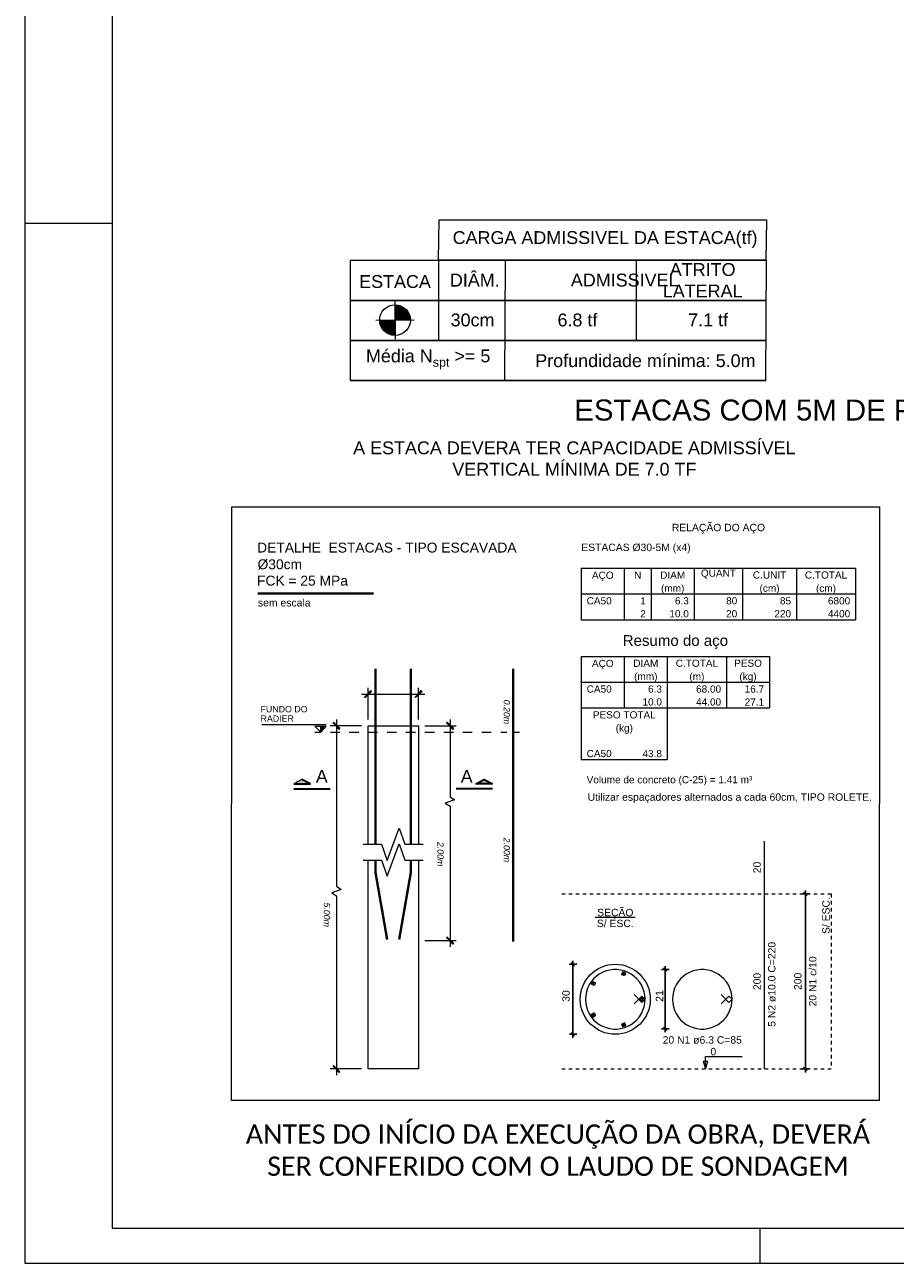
# Model space of a CAD drawing. Header units: millimetres. Extents: x 641 to 725, y -126 to -3.
# Tile 6 of 14: x 641 to 666, y -62 to -27. Entities that reach past the tile are written whole.
import ezdxf

# ---------------------------------------------------------------- set-up
doc = ezdxf.new("R2010")
doc.units = ezdxf.units.MM
doc.header["$MEASUREMENT"] = 0
doc.linetypes.add('Dashed', pattern=[0.75, 0.5, -0.25])
doc.linetypes.add('NULL', pattern=[0])
doc.layers.get('0').update_dxf_attribs({"lineweight": 5})
for name, color, linetype, lineweight in [('Descrição da armadura', 7, 'Continuous', 5), ('DT-Barras na forma', 1, 'Continuous', 20), ('DT-Barras rebatidas', 1, 'Continuous', 20), ('DT-Cotas', 7, 'Continuous', 5), ('DT-Pontilhado', 7, 'Dashed', 5), ('DT-Relação do aço', 7, 'Continuous', 5), ('DT-Textos', 7, 'Continuous', 5), ('LC-Estacas dos blocos', 252, 'Continuous', 5), ('PRANCHA 01', 7, 'Continuous', 20), ('Textos armaduras', 7, 'Continuous', 5)]:
    doc.layers.add(name, color=color, linetype=linetype, lineweight=lineweight)
for name, color, linetype in [('PDF_Geometry', 7, 'Continuous'), ('PDF_Text', 7, 'Continuous'), ('TXT', 74, 'Continuous')]:
    doc.layers.add(name, color=color, linetype=linetype)
doc.layers.add('PDF_Solid Fills', color=7, linetype='Continuous', true_color=0xdc0000)
doc.styles.add('Arial', font='arial.ttf')
doc.styles.add('PDF Arial', font='arial.ttf')
doc.styles.add('PDF Arial Italic', font='ariali.ttf')
doc.dimstyles.new('UM_20.000000', dxfattribs={"dimtxt": 0.18, "dimasz": 0.1, "dimexe": 0.1, "dimexo": 0.2, "dimgap": 0, "dimtad": 1, "dimtih": 1, "dimtoh": 1, "dimdec": 1, "dimlfac": 20, "dimzin": 0, "dimdsep": 46, "dimtxsty": 'Standard', "dimcen": 0.09, "dimdle": 0.1, "dimadec": 1, "dimazin": 2, "dimtfac": 1, "dimtdec": 4, "dimtofl": 0, "dimtmove": 0, "dimatfit": 3, "dimfxl": 1, "dimtolj": 1, "dimarcsym": 0})

# ---------------------------------------------------------------- blocks, each defined once
blk = doc.blocks.new('_Oblique')
at = {"color": 0, "linetype": 'ByBlock', "lineweight": -2}
blk.add_line((-0.5, -0.5), (0.5, 0.5), dxfattribs=at)
blk = doc.blocks.new('*D208')
at = {"layer": 'Defpoints', "color": 0, "transparency": 16777216}
for p in [(663.624, -51.374), (663.942, -51.374), (663.942, -56.374)]:
    blk.add_point(p, dxfattribs=at)
at = {"layer": 'DT-Cotas', "color": 0, "lineweight": -2, "transparency": 16777216}
for p, q in [((663.624, -56.474), (663.624, -51.274)), ((663.742, -51.374), (663.524, -51.374)), ((663.742, -56.374), (663.524, -56.374))]:
    blk.add_line(p, q, dxfattribs=at)
at = {"layer": 'DT-Cotas', "color": 0, "lineweight": -2, "transparency": 16777216, "xscale": 0.1, "yscale": 0.1, "zscale": 0.1}
for p, rotation in [((663.624, -51.374), 90), ((663.624, -56.374), 270)]:
    blk.add_blockref('_Oblique', p, dxfattribs=dict(at, rotation=rotation))
blk = doc.blocks.new('*D206')
at = {"layer": 'Defpoints', "color": 0, "transparency": 16777216}
for p in [(656.983, -53.386), (657.301, -53.386), (657.301, -55.386)]:
    blk.add_point(p, dxfattribs=at)
at = {"layer": 'DT-Cotas', "color": 0, "lineweight": -2, "transparency": 16777216}
for p, q in [((657.101, -53.386), (656.883, -53.386)), ((656.983, -55.486), (656.983, -53.286)), ((657.101, -55.386), (656.883, -55.386))]:
    blk.add_line(p, q, dxfattribs=at)
at = {"layer": 'DT-Cotas', "color": 0, "lineweight": -2, "transparency": 16777216, "xscale": 0.1, "yscale": 0.1, "zscale": 0.1}
for p, rotation in [((656.983, -53.386), 90), ((656.983, -55.386), 270)]:
    blk.add_blockref('_Oblique', p, dxfattribs=dict(at, rotation=rotation))
blk = doc.blocks.new('*D207')
at = {"layer": 'Defpoints', "color": 0, "transparency": 16777216}
for p in [(659.619, -53.536), (659.936, -53.536), (659.936, -55.228)]:
    blk.add_point(p, dxfattribs=at)
at = {"layer": 'DT-Cotas', "color": 0, "lineweight": -2, "transparency": 16777216}
for p, q in [((659.736, -53.536), (659.519, -53.536)), ((659.619, -55.328), (659.619, -53.436)), ((659.736, -55.228), (659.519, -55.228))]:
    blk.add_line(p, q, dxfattribs=at)
at = {"layer": 'DT-Cotas', "color": 0, "lineweight": -2, "transparency": 16777216, "xscale": 0.1, "yscale": 0.1, "zscale": 0.1}
for p, rotation in [((659.619, -53.536), 90), ((659.619, -55.228), 270)]:
    blk.add_blockref('_Oblique', p, dxfattribs=dict(at, rotation=rotation))
blk = doc.blocks.new('*U204')
at = {"layer": 'DT-Barras na forma'}
for p, q in [((-0.05, -0.05), (0.05, 0.05)), ((-0.05, 0.05), (0.05, -0.05))]:
    blk.add_line(p, q, dxfattribs=at)
blk.add_circle((0, 0), 0.05, dxfattribs=at)
blk = doc.blocks.new('*U205')
at = {"layer": 'TXT', "color": 0, "linetype": 'ByBlock', "lineweight": -2, "transparency": 16777216}
for p, rotation in [((6609.851, -2342.703), 71.99999999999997), ((6608.993, -2342.982), 143.9999999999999), ((6608.993, -2343.884), 215.9999999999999), ((6609.851, -2344.163), 287.9999999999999)]:
    blk.add_blockref('*U204', p, dxfattribs=dict(at, rotation=rotation))
blk.add_blockref('*U204', (6610.382, -2343.433), dxfattribs=at)

msp = doc.modelspace()

# ---------------------------------------------------------------- hatches: boundary and pattern name
at = {"layer": 'LC-Estacas dos blocos', "linetype": 'Continuous'}
for points in [[(651.9014, -34.5442), (651.903, -34.9824), (652.3412, -34.9808, 0.4142136)], [(651.9046, -35.4206), (651.903, -34.9824), (651.4647, -34.984, 0.4142136)]]:
    msp.add_hatch(color=256, dxfattribs=at).paths.add_polyline_path(points)

# ---------------------------------------------------------------- linework, layer by layer
at = {"layer": 'DT-Barras na forma'}
msp.add_lwpolyline([(658.7358, -54.2537), (658.9567, -54.4747), (659.0451, -54.3863), (659.0384, -54.2797), (659.0184, -54.1748), (658.9854, -54.0732), (658.9399, -53.9765), (658.8827, -53.8864), (658.8146, -53.8041), (658.7367, -53.7309), (658.6503, -53.6682), (658.5567, -53.6167), (658.4574, -53.5774), (658.354, -53.5508), (658.248, -53.5374), (658.1412, -53.5374), (658.0352, -53.5508), (657.9317, -53.5774), (657.8324, -53.6167), (657.7388, -53.6682), (657.6524, -53.7309), (657.5745, -53.8041), (657.5065, -53.8864), (657.4492, -53.9765), (657.4037, -54.0732), (657.3707, -54.1748), (657.3507, -54.2797), (657.344, -54.3863), (657.3507, -54.4929), (657.3707, -54.5978), (657.4037, -54.6994), (657.4492, -54.7961), (657.5065, -54.8863), (657.5745, -54.9686), (657.6524, -55.0417), (657.7388, -55.1045), (657.8324, -55.1559), (657.9317, -55.1952), (658.0352, -55.2218), (658.1412, -55.2352), (658.248, -55.2352), (658.354, -55.2218), (658.4574, -55.1952), (658.5567, -55.1559), (658.6503, -55.1045), (658.7367, -55.0417), (658.8146, -54.9686), (658.8827, -54.8863), (658.9399, -54.7961), (658.9854, -54.6994), (659.0184, -54.5978), (659.0384, -54.4929), (659.0451, -54.3863), (658.9567, -54.2979), (658.7358, -54.5189)], dxfattribs=at)
msp.add_circle((658.1951, -54.3863), 1, dxfattribs=at)
at = {"layer": 'DT-Barras rebatidas'}
for p, q in [((662.4591, -51.3742), (662.4591, -49.8675)), ((662.4591, -56.3742), (662.4591, -51.3742)), ((660.1378, -53.7309), (660.0599, -53.8041)), ((660.2242, -53.6682), (660.1378, -53.7309)), ((660.3178, -53.6167), (660.2242, -53.6682)), ((660.4171, -53.5774), (660.3178, -53.6167)), ((660.5206, -53.5508), (660.4171, -53.5774)), ((660.6266, -53.5374), (660.5206, -53.5508)), ((660.7334, -53.5374), (660.6266, -53.5374)), ((660.8394, -53.5508), (660.7334, -53.5374)), ((660.9428, -53.5774), (660.8394, -53.5508)), ((661.0421, -53.6167), (660.9428, -53.5774)), ((661.1357, -53.6682), (661.0421, -53.6167)), ((661.2221, -53.7309), (661.1357, -53.6682)), ((661.3, -53.8041), (661.2221, -53.7309)), ((659.8891, -54.0732), (659.8561, -54.1748)), ((659.9346, -53.9765), (659.8891, -54.0732)), ((659.9919, -53.8864), (659.9346, -53.9765)), ((660.0599, -53.8041), (659.9919, -53.8864)), ((661.3681, -53.8864), (661.3, -53.8041)), ((661.4253, -53.9765), (661.3681, -53.8864)), ((661.4708, -54.0732), (661.4253, -53.9765)), ((661.5038, -54.1748), (661.4708, -54.0732)), ((659.8361, -54.2797), (659.8294, -54.3863)), ((659.8294, -54.3863), (659.8361, -54.4929)), ((659.8561, -54.1748), (659.8361, -54.2797)), ((661.2212, -54.2537), (661.4421, -54.4747)), ((661.4421, -54.2979), (661.2212, -54.5189)), ((661.5305, -54.3863), (661.4421, -54.2979)), ((661.4421, -54.4747), (661.5305, -54.3863)), ((661.5238, -54.2797), (661.5038, -54.1748)), ((661.5305, -54.3863), (661.5238, -54.2797)), ((661.5238, -54.4929), (661.5305, -54.3863)), ((659.8361, -54.4929), (659.8561, -54.5978)), ((659.8561, -54.5978), (659.8891, -54.6994)), ((659.8891, -54.6994), (659.9346, -54.7961)), ((659.9346, -54.7961), (659.9919, -54.8863)), ((661.3681, -54.8863), (661.4253, -54.7961)), ((661.4253, -54.7961), (661.4708, -54.6994)), ((661.4708, -54.6994), (661.5038, -54.5978)), ((661.5038, -54.5978), (661.5238, -54.4929)), ((659.9919, -54.8863), (660.0599, -54.9686)), ((660.0599, -54.9686), (660.1378, -55.0417)), ((660.1378, -55.0417), (660.2242, -55.1045)), ((660.2242, -55.1045), (660.3178, -55.1559)), ((660.3178, -55.1559), (660.4171, -55.1952)), ((660.9428, -55.1952), (661.0421, -55.1559)), ((661.0421, -55.1559), (661.1357, -55.1045)), ((661.1357, -55.1045), (661.2221, -55.0417)), ((661.2221, -55.0417), (661.3, -54.9686)), ((661.3, -54.9686), (661.3681, -54.8863)), ((660.4171, -55.1952), (660.5206, -55.2218)), ((660.5206, -55.2218), (660.6266, -55.2352)), ((660.6266, -55.2352), (660.7334, -55.2352)), ((660.7334, -55.2352), (660.8394, -55.2218)), ((660.8394, -55.2218), (660.9428, -55.1952))]:
    msp.add_line(p, q, dxfattribs=at)
at = {"layer": 'DT-Pontilhado', "ltscale": 0.05}
for p, q in [((656.6656, -51.3742), (664.3653, -51.3742)), ((664.3653, -51.3742), (664.3653, -56.3742)), ((656.6656, -56.3742), (664.3653, -56.3742))]:
    msp.add_line(p, q, dxfattribs=at)
at = {"layer": 'DT-Relação do aço', "linetype": 'Continuous'}
for p, q in [((657.2232, -42.0693), (665.0598, -42.0693)), ((657.2232, -42.0693), (657.2232, -42.8069)), ((658.4525, -42.0693), (658.4525, -42.8069)), ((659.2207, -42.0693), (659.2207, -42.8069)), ((660.45, -42.0693), (660.45, -42.8069)), ((661.8329, -42.0693), (661.8329, -42.8069)), ((663.3695, -42.0693), (663.3695, -42.8069)), ((665.0598, -42.0693), (665.0598, -43.5444)), ((657.2232, -42.8069), (665.0598, -42.8069)), ((657.2232, -42.8069), (657.2232, -43.5444)), ((658.4525, -42.8069), (658.4525, -43.5444)), ((659.2207, -42.8069), (659.2207, -43.5444)), ((660.45, -42.8069), (660.45, -43.5444)), ((661.8329, -42.8069), (661.8329, -43.5444)), ((663.3695, -42.8069), (663.3695, -43.5444)), ((657.2232, -43.5444), (665.0598, -43.5444)), ((657.2232, -44.5893), (662.6012, -44.5893)), ((657.2232, -44.5893), (657.2232, -45.3269)), ((658.4525, -44.5893), (658.4525, -45.3269)), ((659.6817, -44.5893), (659.6817, -45.3269)), ((661.372, -44.5893), (661.372, -45.3269)), ((662.6012, -44.5893), (662.6012, -45.3269)), ((657.2232, -45.3269), (662.6012, -45.3269)), ((657.2232, -45.3269), (657.2232, -46.0644)), ((658.4525, -45.3269), (658.4525, -46.0644)), ((659.6817, -45.3269), (659.6817, -46.0644)), ((661.372, -45.3269), (661.372, -46.0644)), ((662.6012, -45.3269), (662.6012, -46.0644)), ((657.2232, -46.0644), (662.6012, -46.0644)), ((657.2232, -46.0644), (657.2232, -47.1708)), ((659.6817, -46.0644), (659.6817, -47.1708)), ((657.2232, -47.1708), (657.2232, -47.5396)), ((659.6817, -47.1708), (659.6817, -47.5396)), ((657.2232, -47.5396), (659.6817, -47.5396))]:
    msp.add_line(p, q, dxfattribs=at)
at = {"layer": 'DT-Textos'}
msp.add_line((657.6229, -52.0414), (658.7673, -52.0414), dxfattribs=at)
msp.add_lwpolyline([(660.7737, -56.3742), (660.8372, -56.1624), (660.7101, -56.1624), (660.7737, -56.3742), (660.7737, -56.0242), (661.8237, -56.0242)], dxfattribs=at)
at = {"layer": 'LC-Estacas dos blocos', "linetype": 'Continuous'}
for p, q in [((651.901, -34.4346), (651.905, -35.5302)), ((651.3552, -34.9844), (652.4508, -34.9804))]:
    msp.add_line(p, q, dxfattribs=at)
msp.add_circle((651.903, -34.9824), 0.4382, dxfattribs=at)
at = {"layer": 'PDF_Geometry', "lineweight": 9}
for points in [[(662.5159, -32.1217), (662.4992, -33.2719), (653.1489, -33.2666), (653.1656, -32.1165)], [(662.5047, -33.2692), (662.4881, -36.7092), (655.0435, -36.7092), (655.0602, -33.2692)], [(662.5047, -34.4194), (650.6269, -34.4194)], [(665.7404, -40.3222), (665.7282, -57.2816), (647.228, -57.2778), (647.2402, -40.3184)], [(651.2084, -45.5682), (651.0481, -45.7668), (651.0328, -45.7515)], [(651.2314, -45.5912), (651.2084, -45.5682), (651.0481, -45.7668)], [(652.4761, -45.7515), (652.4914, -45.7668), (652.6518, -45.5682)], [(652.4914, -45.7668), (652.6518, -45.5682), (652.6747, -45.5912)], [(649.7804, -46.5839), (649.9408, -46.5839), (649.7804, -46.7519)], [(650.3302, -46.6527), (650.1317, -46.4923), (650.1469, -46.4694)], [(650.3073, -46.6756), (650.3302, -46.6527), (650.1317, -46.4923)], [(653.5758, -46.6527), (653.3773, -46.4923), (653.3926, -46.4694)], [(653.5529, -46.6756), (653.5758, -46.6527), (653.3773, -46.4923)], [(649.2458, -48.1113), (649.0091, -48.2335), (649.4825, -48.2335)], [(654.4541, -48.1113), (654.225, -48.2335), (654.6908, -48.2335)], [(653.3926, -52.6093), (653.3773, -52.6246), (653.5758, -52.7849)], [(653.3773, -52.6246), (653.5758, -52.7849), (653.5529, -52.8079)], [(650.1469, -56.2749), (650.1317, -56.2978), (650.3302, -56.4582)], [(650.1317, -56.2978), (650.3302, -56.4582), (650.3073, -56.4735)]]:
    msp.add_lwpolyline(points, close=True, dxfattribs=at)
for points in [[(662.5047, -36.7092), (650.6269, -36.7092), (662.5047, -36.7092), (650.6269, -36.7092), (650.6269, -33.2692), (662.5047, -33.2692), (655.0602, -33.2692)], [(653.1572, -35.5695), (653.1572, -33.2692)], [(658.7968, -35.5695), (658.7968, -33.2692)], [(662.5047, -35.5695), (650.6269, -35.5695), (662.5047, -35.5695), (650.6269, -35.5695)], [(662.5047, -35.5695), (650.6269, -35.5695), (662.5047, -35.5695)], [(651.1321, -46.393), (651.1321, -45.4919)], [(652.5754, -46.393), (652.5754, -45.4919)], [(650.9488, -45.6675), (652.7511, -45.6675)], [(649.9408, -46.5457), (648.1003, -46.5457)], [(649.6124, -46.7519), (649.7804, -46.7519), (649.6124, -46.5839), (649.9408, -46.5839), (649.7804, -46.7519), (649.7804, -46.5839)], [(650.9488, -46.5763), (650.0477, -46.5763)], [(650.2309, -46.393), (650.2309, -51.1583), (650.3608, -51.25), (650.0935, -51.3416), (650.2309, -51.4332), (650.2309, -56.5575)], [(651.1321, -49.9517), (651.1321, -46.5763), (652.5754, -46.5763), (652.5754, -49.9517)], [(652.7511, -46.5763), (653.6522, -46.5763)], [(653.4766, -46.393), (653.4766, -48.6), (653.6064, -48.6917), (653.3391, -48.7833), (653.4766, -48.8673), (653.4766, -52.8842)], [(649.9178, -46.7519), (649.9178, -46.7519)], [(650.0553, -46.7519), (650.3226, -46.7519)], [(650.46, -46.7519), (650.46, -46.7519)], [(650.5975, -46.7519), (650.8648, -46.7519)], [(651.0023, -46.7519), (651.0023, -46.7519)], [(651.1397, -46.7519), (651.407, -46.7519)], [(651.5445, -46.7519), (651.5445, -46.7519)], [(651.6819, -46.7519), (651.9492, -46.7519)], [(652.0867, -46.7519), (652.0867, -46.7519)], [(652.2165, -46.7519), (652.4914, -46.7519)], [(652.6289, -46.7519), (652.6289, -46.7519)], [(652.7587, -46.7519), (653.0336, -46.7519)], [(653.1635, -46.7519), (653.1635, -46.7519)], [(653.3009, -46.7519), (653.5758, -46.7519)], [(653.7057, -46.7519), (653.7057, -46.7519)], [(653.8431, -46.7519), (654.1104, -46.7519)], [(654.2479, -46.7519), (654.2479, -46.7519)], [(654.3853, -46.7519), (654.6526, -46.7519)], [(654.7901, -46.7519), (654.7901, -46.7519)], [(654.9275, -46.7519), (655.0955, -46.7519)], [(655.2788, -46.7519), (655.4621, -46.7519)], [(650.9946, -49.9517), (651.5139, -49.9517), (651.6819, -50.4176), (652.0179, -49.4935), (652.1859, -49.9517), (652.7052, -49.9517)], [(650.9946, -50.4099), (651.5139, -50.4099), (651.6819, -50.8681), (652.0179, -49.9441), (652.1859, -50.4099), (652.7052, -50.4099)], [(652.5754, -50.4099), (652.5754, -56.3742), (651.1321, -56.3742), (651.1321, -50.4099)], [(652.7511, -52.7086), (653.6522, -52.7086)], [(650.9488, -56.3742), (650.0477, -56.3742)]]:
    msp.add_lwpolyline(points, dxfattribs=at)
at = {"layer": 'PDF_Geometry', "lineweight": 40}
for points in [[(647.9849, -42.7935), (651.284, -42.7935)], [(651.3459, -49.9517), (651.3459, -44.9497)], [(652.354, -49.9517), (652.354, -44.9497)], [(655.2788, -52.7391), (655.2788, -44.9497)], [(651.6819, -52.678), (651.3459, -50.7689), (651.3459, -50.4099)], [(652.0179, -52.678), (652.354, -50.7689), (652.354, -50.4099)]]:
    msp.add_lwpolyline(points, dxfattribs=at)
at = {"layer": 'PDF_Geometry', "lineweight": 35}
for points in [[(649.0091, -48.2335), (649.4825, -48.2335), (649.2458, -48.1113)], [(649.0091, -48.3786), (650.0477, -48.3786)], [(654.6908, -48.3786), (653.6522, -48.3786)]]:
    msp.add_lwpolyline(points, dxfattribs=at)
msp.add_lwpolyline([(654.6908, -48.2335), (654.225, -48.2335), (654.4541, -48.1113)], close=True, dxfattribs=at)
at = {"layer": 'PDF_Solid Fills', "color": 7, "transparency": 33554559}
for points in [[(651.2084, -45.5682), (651.0481, -45.7668), (651.0328, -45.7515)], [(651.2314, -45.5912), (651.2084, -45.5682), (651.0481, -45.7668)], [(652.4761, -45.7515), (652.4914, -45.7668), (652.6518, -45.5682)], [(652.4914, -45.7668), (652.6518, -45.5682), (652.6747, -45.5912)], [(649.7804, -46.5839), (649.9408, -46.5839), (649.7804, -46.7519)], [(650.3302, -46.6527), (650.1317, -46.4923), (650.1469, -46.4694)], [(650.3073, -46.6756), (650.3302, -46.6527), (650.1317, -46.4923)], [(653.5758, -46.6527), (653.3773, -46.4923), (653.3926, -46.4694)], [(653.5529, -46.6756), (653.5758, -46.6527), (653.3773, -46.4923)], [(649.2458, -48.1113), (649.0091, -48.2335), (649.4825, -48.2335)], [(654.4541, -48.1113), (654.225, -48.2335), (654.6908, -48.2335)], [(653.3926, -52.6093), (653.3773, -52.6246), (653.5758, -52.7849)], [(653.3773, -52.6246), (653.5758, -52.7849), (653.5529, -52.8079)], [(650.1469, -56.2749), (650.1317, -56.2978), (650.3302, -56.4582)], [(650.1317, -56.2978), (650.3302, -56.4582), (650.3073, -56.4735)]]:
    msp.add_solid(points, dxfattribs=at)
at = {"layer": 'PRANCHA 01'}
for points in [[(641.3267, -61.9266), (725.4267, -61.9266), (725.4267, -2.5266), (641.3267, -2.5266), (641.3267, -61.9266)], [(643.8267, -32.2266), (641.3267, -32.2266)], [(662.3267, -60.9266), (662.3267, -61.9266)]]:
    msp.add_lwpolyline(points, dxfattribs=at)
msp.add_lwpolyline([(643.8267, -60.9266), (724.4267, -60.9266), (724.4267, -3.5266), (643.8267, -3.5266)], close=True, dxfattribs=at)

# ---------------------------------------------------------------- block references
at = {"layer": 'TXT'}
msp.add_blockref('*U205', (-5951.419, 2289.0466), dxfattribs=at)

# ---------------------------------------------------------------- texts
at = {"layer": 'Descrição da armadura', "linetype": 'Continuous', "char_height": 0.2118, "attachment_point": 8, "rotation": 90, "line_spacing_factor": 0.798, "style": 'Arial'}
for s, insert, width in [('5 N2 ø10.0 C=220', (662.7768, -53.9592), 4.534748), ('20 N1 c/10', (663.9417, -53.8742), 2.539389)]:
    msp.add_mtext(s, dxfattribs=dict(at, insert=insert, width=width))
at = {"layer": 'Descrição da armadura', "linetype": 'Continuous', "insert": (660.68, -55.6588), "char_height": 0.2118, "width": 4.534748, "attachment_point": 8, "line_spacing_factor": 0.798, "style": 'Arial'}
msp.add_mtext('20 N1 ø6.3 C=85', dxfattribs=at)
at = {"layer": 'DT-Cotas', "linetype": 'Continuous', "char_height": 0.2118, "width": 0.989858, "attachment_point": 8, "rotation": 90, "line_spacing_factor": 0.798, "style": 'Arial'}
for s, insert in [('200', (663.5181, -53.8742)), ('30', (656.8943, -54.293)), ('21', (659.5643, -54.293))]:
    msp.add_mtext(s, dxfattribs=dict(at, insert=insert))
at = {"layer": 'DT-Relação do aço', "linetype": 'Continuous', "char_height": 0.2118, "line_spacing_factor": 0.798, "style": 'Arial'}
for s, insert, width, attachment_point in [('RELAÇÃO DO AÇO', (661.1418, -41.0805), 5.340655, 8), ('ESTACAS Ø30-5M (x4)', (657.2232, -41.6457), 5.690063, 7), ('Utilizar espaçadores alternados a cada 60cm, TIPO ROLETE.', (657.4045, -48.7805), 10.139886, 7)]:
    msp.add_mtext(s, dxfattribs=dict(at, insert=insert, width=width, attachment_point=attachment_point))
at = {"layer": 'DT-Relação do aço', "color": 7, "linetype": 'NULL', "line_spacing_factor": 0.9, "style": 'Arial'}
for s, insert, char_height, width, attachment_point in [('N', (658.8366, -42.3705), 0.2049, 0.413505, 8), ('DIAM', (659.8354, -42.3705), 0.20488, 1.431338, 8), ('QUANT', (661.1415, -42.3705), 0.20488, 2.004123, 8), ('C.UNIT', (662.6012, -42.3705), 0.20488, 1.908243, 8), ('C.TOTAL', (664.2147, -42.3705), 0.20488, 2.417628, 8), ('AÇO', (657.8378, -42.4381), 0.20488, 1.240826, 8), ('(mm)', (659.8354, -42.8069), 0.20488, 1.334833, 8), ('(cm)', (662.6012, -42.8069), 0.20488, 1.144321, 8), ('(cm)', (664.2147, -42.8069), 0.20488, 1.144321, 8), ('CA50', (657.3768, -43.108), 0.20488, 1.431963, 7), ('1', (659.0671, -43.108), 0.2049, 0.318249, 9), ('6.3', (660.2964, -43.108), 0.20488, 0.795465, 9), ('80', (661.6793, -43.108), 0.20488, 0.954746, 9), ('85', (663.2159, -43.108), 0.20488, 0.636497, 9), ('6800', (664.9061, -43.108), 0.20488, 1.591243, 9), ('2', (659.0671, -43.4768), 0.2049, 0.318249, 9), ('10.0', (660.2964, -43.4768), 0.20488, 1.113714, 9), ('20', (661.6793, -43.4768), 0.20488, 0.636497, 9), ('220', (663.2159, -43.4768), 0.20488, 0.954746, 9), ('4400', (664.9061, -43.4768), 0.20488, 1.591243, 9), ('Resumo do aço', (659.9122, -44.3844), 0.307318, 6.013307, 8), ('AÇO', (657.8378, -44.9581), 0.20488, 1.240826, 8), ('DIAM', (659.0671, -44.8905), 0.20488, 1.431338, 8), ('C.TOTAL', (660.5268, -44.8905), 0.20488, 2.417628, 8), ('PESO', (661.9866, -44.8905), 0.20488, 1.591243, 8), ('(mm)', (659.0671, -45.3269), 0.20488, 1.334833, 8), ('(m)', (660.5268, -45.3269), 0.20488, 0.857928, 8), ('(kg)', (661.9866, -45.3269), 0.20488, 0.985665, 8), ('CA50', (657.3768, -45.628), 0.20488, 1.431963, 7), ('6.3', (659.5281, -45.628), 0.20488, 0.795465, 9), ('68.00', (661.2183, -45.628), 0.20488, 1.431963, 9), ('16.7', (662.4476, -45.628), 0.20488, 1.113714, 9), ('10.0', (659.5281, -45.9968), 0.20488, 1.113714, 9), ('44.00', (661.2183, -45.9968), 0.20488, 1.431963, 9), ('27.1', (662.4476, -45.9968), 0.20488, 0.636497, 9), ('PESO TOTAL', (658.4525, -46.3656), 0.20488, 3.595367, 8), ('(kg)', (658.4525, -46.802), 0.20488, 0.985665, 8), ('CA50', (657.3768, -47.472), 0.20488, 1.431963, 7), ('43.8', (659.5281, -47.472), 0.20488, 1.431963, 9), ('Volume de concreto (C-25) = 1.41 m³', (657.3768, -48.2771), 0.204878, 9.463135, 7)]:
    msp.add_mtext(s, dxfattribs=dict(at, insert=insert, char_height=char_height, width=width, attachment_point=attachment_point))
at = {"layer": 'DT-Textos', "style": 'Arial'}
for s, p in [('DETALHE  ESTACAS - TIPO ESCAVADA', (647.9656, -41.6235)), ('Ø30cm', (647.976, -42.1005)), ('FCK = 25 MPa', (647.9609, -42.568))]:
    msp.add_text(s, height=0.2824, dxfattribs=at).set_placement(p)
at = {"layer": 'DT-Textos', "linetype": 'Continuous', "insert": (664.322, -51.4693), "char_height": 0.2118, "width": 2.372225, "attachment_point": 9, "rotation": 90, "line_spacing_factor": 0.798, "style": 'Arial'}
msp.add_mtext('S/ ESC.', dxfattribs=at)
at = {"layer": 'DT-Textos', "linetype": 'Continuous', "char_height": 0.2118, "attachment_point": 8, "line_spacing_factor": 0.798, "style": 'Arial'}
for s, insert, width in [('SEÇÃO', (658.1951, -52.0791), 1.940321), ('S/ ESC.', (658.1951, -52.3273), 2.372225)]:
    msp.add_mtext(s, dxfattribs=dict(at, insert=insert, width=width))
at = {"layer": 'DT-Textos', "insert": (660.9137, -55.9892), "char_height": 0.2118, "width": 0.924697, "attachment_point": 7, "line_spacing_factor": 0.798, "style": 'Arial'}
msp.add_mtext('0', dxfattribs=at)
at = {"layer": 'PDF_Text', "style": 'PDF Arial'}
for s, insert, char_height, attachment_point in [('CARGA ADMISSIVEL DA ESTACA(tf)', (653.5492, -32.92), 0.366703, 7), ('ESTACA', (650.8779, -34.0701), 0.3667, 7), ('DIÂM.', (653.4704, -34.0249), 0.3667, 7), ('\\pxqc;ADMISSIVEL', (656.9255, -34.0289), 0.366703, 7), ('6.8 tf', (656.5449, -35.168), 0.3667, 7), ('7.1 tf', (660.2776, -35.1652), 0.3667, 7), ('30cm', (653.4915, -35.168), 0.3667, 7), ('Profundidade mínima: 5.0m', (655.9092, -36.3304), 0.366703, 7), ('\\pxqc;ESTACAS COM 5M DE PROFUNDIDADE', (657.0251, -37.8611), 0.6, 7), ('A ESTACA DEVERA TER CAPACIDADE ADMISSÍVEL \\PVERTICAL MÍNIMA DE 7.0 TF', (657.0265, -38.449), 0.366703, 2), ('sem escala', (647.9849, -43.1672), 0.21317, 7), ('FUNDO DO', (648.0621, -46.1899), 0.18038, 7), ('RADIER', (648.0621, -46.4572), 0.18038, 7), ('A', (649.6429, -48.1953), 0.3608, 7), ('A', (653.782, -48.1953), 0.3608, 7)]:
    msp.add_mtext(s, dxfattribs=dict(at, insert=insert, char_height=char_height, attachment_point=attachment_point))
for s, insert, char_height, width, attachment_point in [('\\pxqc;ATRITO LATERAL', (660.2279, -34.3334), 0.366703, 0.925093, 7), ('\\A1;Média N{\\H0.7x;\\S^ spt;} >= 5', (651.0724, -36.3147), 0.366703, 5.265993, 7), ('{\\fCalibri|b0|i0|c0|p34;\\H0.91667x;ANTES DO INÍCIO DA EXECUÇÃO DA OBRA, DEVERÁ SER CONFERIDO COM O LAUDO DE SONDAGEM }', (656.557, -57.9621), 0.6, 18.055459, 2)]:
    msp.add_mtext(s, dxfattribs=dict(at, insert=insert, char_height=char_height, width=width, attachment_point=attachment_point))
at = {"layer": 'PDF_Text', "char_height": 0.18038, "attachment_point": 7, "rotation": 270, "style": 'PDF Arial Italic'}
for s, insert in [('0.20m', (655.0059, -45.8277)), ('2.00m', (655.0059, -49.7698)), ('2.00m', (653.1098, -49.889)), ('5.00m', (649.8664, -51.6208))]:
    msp.add_mtext(s, dxfattribs=dict(at, insert=insert))
at = {"layer": 'Textos armaduras', "linetype": 'Continuous', "char_height": 0.2118, "width": 0.659905, "attachment_point": 7, "rotation": 90, "line_spacing_factor": 0.798, "style": 'Arial'}
for s, insert in [('20', (662.3532, -50.7858)), ('200', (662.3532, -54.1242))]:
    msp.add_mtext(s, dxfattribs=dict(at, insert=insert))

# ---------------------------------------------------------------- dimensions: what is measured, and where the dimension line sits
at = {"layer": 'DT-Cotas'}
for base, p1, p2, override, picture, middle in [((663.624, -51.3742), (663.9417, -56.3742), (663.9417, -51.3742), {"dimtxt": 0.2118, "dimasz": 0.1, "dimexe": 0.1, "dimexo": 0.2, "dimtad": 1, "dimtih": 0, "dimtoh": 0, "dimdec": 1, "dimlfac": 20, "dimzin": 8, "dimtxsty": 'Arial', "dimblk": 'Oblique', "dimblk1": 'Oblique', "dimblk2": 'Oblique', "dimsah": 1, "dimdle": 0.1, "dimse1": 0, "dimse2": 0, "dimclrt": 256, "dimadec": 1, "dimazin": 3, "dimtmove": 2, "dimldrblk": 'Oblique'}, '*D208', (663.4122, -53.8742)), ((656.9833, -53.3863), (657.301, -55.3863), (657.301, -53.3863), {"dimtxt": 0.2118, "dimtih": 0, "dimtoh": 0, "dimzin": 8, "dimtxsty": 'Arial', "dimblk": 'Oblique', "dimblk1": 'Oblique', "dimblk2": 'Oblique', "dimsah": 1, "dimclrt": 256, "dimazin": 3, "dimtmove": 2, "dimldrblk": 'Oblique'}, '*D206', (656.7715, -55.8863)), ((659.6187, -53.5363), (659.9364, -55.2282), (659.9364, -53.5363), {"dimtxt": 0.2118, "dimtih": 0, "dimtoh": 0, "dimzin": 8, "dimtxsty": 'Arial', "dimblk": 'Oblique', "dimblk1": 'Oblique', "dimblk2": 'Oblique', "dimsah": 1, "dimclrt": 256, "dimazin": 3, "dimtmove": 2, "dimldrblk": 'Oblique'}, '*D207', (659.4069, -56.0363))]:
    dim = msp.add_linear_dim(base=base, p1=p1, p2=p2, angle=90, text=' ', dimstyle='UM_20.000000', override=override, dxfattribs=at)
    dim.commit()
    dim.dimension.update_dxf_attribs({"geometry": picture, "text_midpoint": middle, "dimtype": 160, "text_rotation": 90})

doc.saveas('drawing.dxf')
